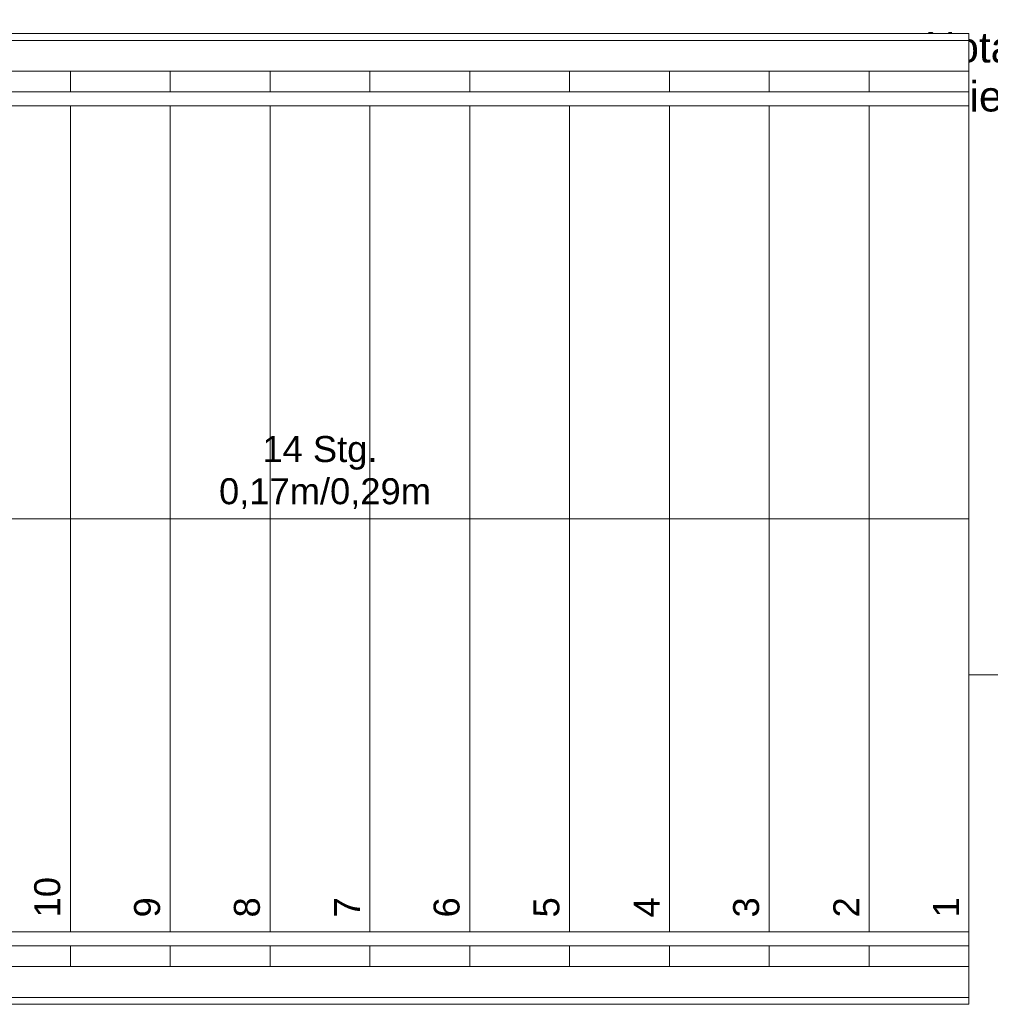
# Model space of a CAD drawing. Header units: metres. Extents: x -180 to 4, y -47 to 4.
# Tile 144 of 256: x -90 to -87, y -43 to -40. Entities that reach past the tile are written whole.
import ezdxf

# ---------------------------------------------------------------- set-up
doc = ezdxf.new("R2010")
doc.units = ezdxf.units.M
doc.header["$LTSCALE"] = 0.05
for name, pattern in [('9201', [3, 2, -1]), ('Dash Style-1', [1.999894, 0.999947, -0.999947]), ('ISO-02 Strichlinie', [3.81, 3.048, -0.762]), ('Linienart-1', [2.116328, 1.058164, -1.058164])]:
    doc.linetypes.add(name, pattern=pattern)
for name, color, linetype, lineweight, true_color in [('30 -35 Decken- 2.2 Treppen Außen', 7, 'Continuous', 9, 0x009999), ('30 -36 Dächer- 4 Dachbekleidungen', 7, 'Continuous', 9, 0xccccff), ('70 -72 Beschriftung- 1 Beschriftung allgemein', 7, 'Continuous', 9, 0xff6633), ('70 -72 Beschriftung- 7 Detailverweise', 7, 'Continuous', 9, 0x00dd00)]:
    doc.layers.add(name, color=color, linetype=linetype, lineweight=lineweight, true_color=true_color)
doc.layers.add('40 -41 Abwasser_Wasser_Gas- 2 Wasser-1', color=7, linetype='Continuous', lineweight=15)
doc.layers.add('Keine', color=7, linetype='Continuous', lineweight=9)
doc.styles.add('Arial', font='arial.ttf')

# ---------------------------------------------------------------- blocks, each defined once
blk = doc.blocks.new('Gruppe-132')
at = {"layer": '70 -72 Beschriftung- 1 Beschriftung allgemein', "linetype": 'Continuous', "lineweight": 0}
blk.add_hatch(color=30, dxfattribs=at).paths.add_polyline_path([(-87.0452, -40.0886), (-87.046, -40.0916), (-87.0468, -40.0886)])
at = {"layer": '70 -72 Beschriftung- 1 Beschriftung allgemein', "lineweight": 5, "flags": 128}
blk.add_lwpolyline([(-87.0452, -40.0886), (-87.046, -40.0916), (-87.0468, -40.0886)], close=True, dxfattribs=at)
at = {"layer": '70 -72 Beschriftung- 1 Beschriftung allgemein', "insert": (-87.046, -40.1332), "char_height": 0.088103, "attachment_point": 2, "line_spacing_factor": 0.969685, "style": 'Arial'}
blk.add_mtext('Notablauf\\PSpeier DN70', dxfattribs=at)
at = {"color": 255}
blk.add_wipeout([(-87.0893, -39.552), (-87.0866, -39.5479), (-87.0836, -39.5441), (-87.0802, -39.5405), (-87.0764, -39.5374), (-87.0724, -39.5346), (-87.0681, -39.5322), (-87.0636, -39.5302), (-87.0589, -39.5287), (-87.0541, -39.5277), (-87.0493, -39.5271), (-87.0444, -39.5271), (-87.0395, -39.5275), (-87.0346, -39.5283), (-87.0299, -39.5297), (-87.0254, -39.5315), (-87.021, -39.5337), (-87.0169, -39.5364), (-87.013, -39.5394), (-87.0095, -39.5429), (-87.0063, -39.5466), (-87.0035, -39.5506), (-87.0012, -39.5549), (-86.9992, -39.5594), (-86.9977, -39.5641), (-86.9967, -39.5689), (-86.9961, -39.5738), (-86.996, -39.5787), (-86.9964, -39.5836), (-86.9973, -39.5884), (-86.9987, -39.5931), (-87.0005, -39.5977), (-87.0027, -39.602), (-87.0054, -39.6062), (-87.0084, -39.61), (-87.0118, -39.6135), (-87.0156, -39.6167), (-87.0196, -39.6195), (-87.0239, -39.6219), (-87.0284, -39.6238), (-87.0331, -39.6253), (-87.0379, -39.6264), (-87.0427, -39.6269), (-87.0476, -39.627), (-87.0525, -39.6266), (-87.0574, -39.6257), (-87.0621, -39.6244), (-87.0666, -39.6226), (-87.071, -39.6203), (-87.0751, -39.6177), (-87.079, -39.6146), (-87.0825, -39.6112), (-87.0857, -39.6075), (-87.0885, -39.6034), (-87.0908, -39.5992), (-87.0928, -39.5947), (-87.0943, -39.59), (-87.0953, -39.5852), (-87.0959, -39.5803), (-87.096, -39.5754), (-87.0956, -39.5705), (-87.0947, -39.5657), (-87.0933, -39.561), (-87.0915, -39.5564)], dxfattribs=at).dxf.layer = '40 -41 Abwasser_Wasser_Gas- 2 Wasser-1'
at = {"layer": '40 -41 Abwasser_Wasser_Gas- 2 Wasser-1', "flags": 128}
blk.add_lwpolyline([(-87.0893, -39.552), (-87.0866, -39.5479), (-87.0836, -39.5441), (-87.0802, -39.5405), (-87.0764, -39.5374), (-87.0724, -39.5346), (-87.0681, -39.5322), (-87.0636, -39.5302), (-87.0589, -39.5287), (-87.0541, -39.5277), (-87.0493, -39.5271), (-87.0444, -39.5271), (-87.0395, -39.5275), (-87.0346, -39.5283), (-87.0299, -39.5297), (-87.0254, -39.5315), (-87.021, -39.5337), (-87.0169, -39.5364), (-87.013, -39.5394), (-87.0095, -39.5429), (-87.0063, -39.5466), (-87.0035, -39.5506), (-87.0012, -39.5549), (-86.9992, -39.5594), (-86.9977, -39.5641), (-86.9967, -39.5689), (-86.9961, -39.5738), (-86.996, -39.5787), (-86.9964, -39.5836), (-86.9973, -39.5884), (-86.9987, -39.5931), (-87.0005, -39.5977), (-87.0027, -39.602), (-87.0054, -39.6062), (-87.0084, -39.61), (-87.0118, -39.6135), (-87.0156, -39.6167), (-87.0196, -39.6195), (-87.0239, -39.6219), (-87.0284, -39.6238), (-87.0331, -39.6253), (-87.0379, -39.6264), (-87.0427, -39.6269), (-87.0476, -39.627), (-87.0525, -39.6266), (-87.0574, -39.6257), (-87.0621, -39.6244), (-87.0666, -39.6226), (-87.071, -39.6203), (-87.0751, -39.6177), (-87.079, -39.6146), (-87.0825, -39.6112), (-87.0857, -39.6075), (-87.0885, -39.6034), (-87.0908, -39.5992), (-87.0928, -39.5947), (-87.0943, -39.59), (-87.0953, -39.5852), (-87.0959, -39.5803), (-87.096, -39.5754), (-87.0956, -39.5705), (-87.0947, -39.5657), (-87.0933, -39.561), (-87.0915, -39.5564)], close=True, dxfattribs=at)
at = {"layer": '70 -72 Beschriftung- 1 Beschriftung allgemein'}
blk.add_line((-87.046, -39.577), (-87.046, -40.0916), dxfattribs=at)
blk = doc.blocks.new('Gruppe-198')
at = {"layer": '70 -72 Beschriftung- 7 Detailverweise', "transparency": 33554687}
for q in [(-87.5139, -42), (-86.5245, -42)]:
    blk.add_line((-87.1595, -42), q, dxfattribs=at)
at = {"color": 255}
blk.add_wipeout([(-96.221, -40.307), (-96.571, -40.307), (-96.571, -39.702), (-75.091, -39.702), (-75.091, -39.662), (-96.611, -39.662), (-96.611, -40.347), (-96.221, -40.347)], dxfattribs=at).dxf.layer = '30 -36 Dächer- 4 Dachbekleidungen'
blk.add_wipeout([(-96.221, -40.157), (-96.421, -40.157), (-96.421, -39.852), (-75.091, -39.852), (-75.091, -39.762), (-96.511, -39.762), (-96.511, -40.247), (-96.221, -40.247)], dxfattribs=at).dxf.layer = '30 -36 Dächer- 4 Dachbekleidungen'
at = {"layer": '40 -41 Abwasser_Wasser_Gas- 2 Wasser-1', "color": 7}
blk.add_blockref('Gruppe-132', (0, 0), dxfattribs=at)
blk = doc.blocks.new('Gruppe-1816')
at = {"color": 255, "lineweight": 5}
blk.add_wipeout([(-87.181, -40.247), (-87.471, -40.247), (-87.471, -42.847), (-87.181, -42.847)], dxfattribs=at).dxf.layer = '30 -35 Decken- 2.2 Treppen Außen'
blk.add_wipeout([(-87.471, -40.247), (-87.761, -40.247), (-87.761, -42.847), (-87.471, -42.847)], dxfattribs=at).dxf.layer = '30 -35 Decken- 2.2 Treppen Außen'
blk.add_wipeout([(-87.761, -40.247), (-88.051, -40.247), (-88.051, -42.847), (-87.761, -42.847)], dxfattribs=at).dxf.layer = '30 -35 Decken- 2.2 Treppen Außen'
blk.add_wipeout([(-88.051, -40.247), (-88.341, -40.247), (-88.341, -42.847), (-88.051, -42.847)], dxfattribs=at).dxf.layer = '30 -35 Decken- 2.2 Treppen Außen'
blk.add_wipeout([(-88.341, -40.247), (-88.631, -40.247), (-88.631, -42.847), (-88.341, -42.847)], dxfattribs=at).dxf.layer = '30 -35 Decken- 2.2 Treppen Außen'
blk.add_wipeout([(-88.631, -40.247), (-88.921, -40.247), (-88.921, -42.847), (-88.631, -42.847)], dxfattribs=at).dxf.layer = '30 -35 Decken- 2.2 Treppen Außen'
blk.add_wipeout([(-88.921, -40.247), (-89.211, -40.247), (-89.211, -42.847), (-88.921, -42.847)], dxfattribs=at).dxf.layer = '30 -35 Decken- 2.2 Treppen Außen'
blk.add_wipeout([(-89.211, -40.247), (-89.501, -40.247), (-89.501, -42.847), (-89.211, -42.847)], dxfattribs=at).dxf.layer = '30 -35 Decken- 2.2 Treppen Außen'
blk.add_wipeout([(-89.501, -40.247), (-89.791, -40.247), (-89.791, -42.847), (-89.501, -42.847)], dxfattribs=at).dxf.layer = '30 -35 Decken- 2.2 Treppen Außen'
blk.add_wipeout([(-89.791, -40.247), (-90.081, -40.247), (-90.081, -42.847), (-89.791, -42.847)], dxfattribs=at).dxf.layer = '30 -35 Decken- 2.2 Treppen Außen'
blk = doc.blocks.new('Gruppe-1819')
at = {"layer": '30 -35 Decken- 2.2 Treppen Außen', "color": 7}
for p, q in [((-89.791, -40.247), (-89.791, -42.847)), ((-89.501, -40.247), (-89.501, -42.847)), ((-89.211, -40.247), (-89.211, -42.847)), ((-88.921, -40.247), (-88.921, -42.847)), ((-88.631, -40.247), (-88.631, -42.847)), ((-88.341, -40.247), (-88.341, -42.847)), ((-88.051, -40.247), (-88.051, -42.847)), ((-87.761, -40.247), (-87.761, -42.847)), ((-87.471, -40.247), (-87.471, -42.847)), ((-87.181, -40.247), (-87.181, -42.847))]:
    blk.add_line(p, q, dxfattribs=at)
at = {"layer": '30 -35 Decken- 2.2 Treppen Außen', "color": 7, "flags": 128}
for points in [[(-89.791, -40.247), (-90.081, -40.247)], [(-89.501, -40.247), (-89.791, -40.247)], [(-89.211, -40.247), (-89.501, -40.247)], [(-88.921, -40.247), (-89.211, -40.247)], [(-88.631, -40.247), (-88.921, -40.247)], [(-88.341, -40.247), (-88.631, -40.247)], [(-88.051, -40.247), (-88.341, -40.247)], [(-87.761, -40.247), (-88.051, -40.247)], [(-87.471, -40.247), (-87.761, -40.247)], [(-87.181, -40.247), (-87.471, -40.247)], [(-89.791, -42.847), (-90.081, -42.847)], [(-89.501, -42.847), (-89.791, -42.847)], [(-89.211, -42.847), (-89.501, -42.847)], [(-88.921, -42.847), (-89.211, -42.847)], [(-88.631, -42.847), (-88.921, -42.847)], [(-88.341, -42.847), (-88.631, -42.847)], [(-88.051, -42.847), (-88.341, -42.847)], [(-87.761, -42.847), (-88.051, -42.847)], [(-87.471, -42.847), (-87.761, -42.847)], [(-87.181, -42.847), (-87.471, -42.847)]]:
    blk.add_lwpolyline(points, dxfattribs=at)
blk = doc.blocks.new('Gruppe-1822')
at = {"layer": '30 -35 Decken- 2.2 Treppen Außen', "color": 7, "flags": 128}
blk.add_lwpolyline([(-87.181, -41.547), (-96.221, -41.547)], dxfattribs=at)
blk = doc.blocks.new('Gruppe-1823')
at = {"color": 255}
for points in [[(-96.221, -40.247), (-87.181, -40.247), (-87.181, -40.137), (-96.221, -40.137)], [(-96.221, -42.957), (-87.181, -42.957), (-87.181, -42.847), (-96.221, -42.847)]]:
    blk.add_wipeout(points, dxfattribs=at).dxf.layer = '30 -35 Decken- 2.2 Treppen Außen'
at = {"layer": '30 -35 Decken- 2.2 Treppen Außen', "color": 7, "flags": 128}
for points in [[(-96.221, -40.247), (-87.181, -40.247), (-87.181, -40.137), (-96.221, -40.137)], [(-96.221, -42.957), (-87.181, -42.957), (-87.181, -42.847), (-96.221, -42.847)]]:
    blk.add_lwpolyline(points, close=True, dxfattribs=at)
blk = doc.blocks.new('Gruppe-1824')
at = {"color": 255}
blk.add_wipeout([(-87.181, -42.747), (-96.221, -42.747), (-96.221, -42.787), (-87.181, -42.787)], dxfattribs=at).dxf.layer = '30 -35 Decken- 2.2 Treppen Außen'
at = {"layer": '30 -35 Decken- 2.2 Treppen Außen', "color": 7, "flags": 128}
blk.add_lwpolyline([(-87.181, -42.747), (-96.221, -42.747), (-96.221, -42.787), (-87.181, -42.787)], close=True, dxfattribs=at)
blk = doc.blocks.new('Gruppe-1825')
at = {"color": 255}
blk.add_wipeout([(-87.181, -42.847), (-96.221, -42.847), (-96.221, -42.937), (-87.181, -42.937)], dxfattribs=at).dxf.layer = '30 -35 Decken- 2.2 Treppen Außen'
at = {"layer": '30 -35 Decken- 2.2 Treppen Außen', "color": 7, "flags": 128}
blk.add_lwpolyline([(-87.181, -42.847), (-96.221, -42.847), (-96.221, -42.937), (-87.181, -42.937)], close=True, dxfattribs=at)
blk = doc.blocks.new('Gruppe-1826')
at = {"color": 255}
blk.add_wipeout([(-87.181, -40.347), (-96.221, -40.347), (-96.221, -40.307), (-87.181, -40.307)], dxfattribs=at).dxf.layer = '30 -35 Decken- 2.2 Treppen Außen'
at = {"layer": '30 -35 Decken- 2.2 Treppen Außen', "color": 7, "flags": 128}
blk.add_lwpolyline([(-87.181, -40.347), (-96.221, -40.347), (-96.221, -40.307), (-87.181, -40.307)], close=True, dxfattribs=at)
blk = doc.blocks.new('Gruppe-1827')
at = {"color": 255}
blk.add_wipeout([(-87.181, -40.247), (-96.221, -40.247), (-96.221, -40.157), (-87.181, -40.157)], dxfattribs=at).dxf.layer = '30 -35 Decken- 2.2 Treppen Außen'
at = {"layer": '30 -35 Decken- 2.2 Treppen Außen', "color": 7, "flags": 128}
blk.add_lwpolyline([(-87.181, -40.247), (-96.221, -40.247), (-96.221, -40.157), (-87.181, -40.157)], close=True, dxfattribs=at)
blk = doc.blocks.new('Gruppe-1828')
at = {"layer": '30 -35 Decken- 2.2 Treppen Außen', "color": 7, "insert": (-89.066, -41.5185), "char_height": 0.075516, "attachment_point": 8, "rotation": 0.001, "line_spacing_factor": 0.973705, "style": 'Arial'}
blk.add_mtext('14 Stg.\\P 0,17m/0,29m', dxfattribs=at)
blk = doc.blocks.new('Gruppe-1830')
at = {"layer": '30 -35 Decken- 2.2 Treppen Außen', "color": 7, "attachment_point": 9, "rotation": 90.001, "line_spacing_factor": 0.973705, "style": 'Arial'}
for s, insert, char_height in [('10', (-89.8195, -42.5872), 0.07552), ('9', (-89.5295, -42.6461), 0.0755), ('8', (-89.2395, -42.6461), 0.0755), ('7', (-88.9495, -42.6461), 0.0755), ('6', (-88.6595, -42.6461), 0.0755), ('5', (-88.3695, -42.6461), 0.0755), ('4', (-88.0795, -42.6461), 0.0755), ('3', (-87.7895, -42.6461), 0.0755), ('2', (-87.4995, -42.6461), 0.0755), ('1', (-87.2095, -42.6461), 0.0755)]:
    blk.add_mtext(s, dxfattribs=dict(at, insert=insert, char_height=char_height))
blk = doc.blocks.new('Gruppe-1831')
at = {"layer": '30 -35 Decken- 2.2 Treppen Außen', "color": 7}
blk.add_blockref('Gruppe-1816', (0, 0), dxfattribs=at)
for name in ['Gruppe-1819', 'Gruppe-1822']:
    blk.add_blockref(name, (0, 0), dxfattribs=at)
blk.add_blockref('Gruppe-1823', (0, 0), dxfattribs=at)
for name in ['Gruppe-1827', 'Gruppe-1826', 'Gruppe-1828', 'Gruppe-1830', 'Gruppe-1824', 'Gruppe-1825']:
    blk.add_blockref(name, (0, 0), dxfattribs=at)
blk = doc.blocks.new('Gruppe-1832')
at = {"layer": '30 -35 Decken- 2.2 Treppen Außen', "color": 7, "transparency": 33554687}
blk.add_blockref('Gruppe-1831', (0, 0), dxfattribs=at)
blk = doc.blocks.new('Gruppe-1833')
at = {"layer": '30 -35 Decken- 2.2 Treppen Außen', "color": 7, "transparency": 33554687}
blk.add_blockref('Gruppe-1832', (0, 0), dxfattribs=at)
at = {"layer": '30 -35 Decken- 2.2 Treppen Außen', "color": 0, "flags": 1}
for tag in ['prm0_value', 'prm1_value', 'prm2_value', 'prm3_value', 'prm4_value', 'prm5_value', 'prm6_value', 'prm7_value', 'prm8_value', 'IFC_UUID', 'instanceID', 'prm0_name', 'prm0_type', 'prm1_name', 'prm1_type', 'prm2_name', 'prm2_type', 'prm3_name', 'prm3_type', 'prm4_name', 'prm4_type', 'prm5_name', 'prm5_type', 'prm6_name', 'prm6_type', 'prm7_name', 'prm7_type', 'prm8_name', 'prm8_type']:
    blk.add_attdef(tag, (-96.3677, -42.957), '', height=0.00018, dxfattribs=at)
blk = doc.blocks.new('_Dach_2D (2D)')
at = {"layer": '70 -72 Beschriftung- 1 Beschriftung allgemein', "color": 7}
blk.add_blockref('Gruppe-198', (0, 0), dxfattribs=at)
at = {"layer": '30 -35 Decken- 2.2 Treppen Außen', "transparency": 33554687}
blk.add_blockref('Gruppe-1833', (0, 0), dxfattribs=at)
blk = doc.blocks.new('Gruppe-2113')
at = {"color": 255, "linetype": '9201', "lineweight": 5, "transparency": 33554508}
blk.add_wipeout([(-88.631, -40.8649), (-88.4997, -40.247), (-88.631, -40.247)], dxfattribs=at).dxf.layer = '30 -35 Decken- 2.2 Treppen Außen'
blk.add_wipeout([(-88.921, -42.2292), (-88.631, -40.8649), (-88.631, -40.247), (-88.921, -40.247)], dxfattribs=at).dxf.layer = '30 -35 Decken- 2.2 Treppen Außen'
blk.add_wipeout([(-89.211, -42.847), (-89.0523, -42.847), (-88.921, -42.2292), (-88.921, -40.247), (-89.211, -40.247)], dxfattribs=at).dxf.layer = '30 -35 Decken- 2.2 Treppen Außen'
blk.add_wipeout([(-89.211, -40.247), (-89.501, -40.247), (-89.501, -42.847), (-89.211, -42.847)], dxfattribs=at).dxf.layer = '30 -35 Decken- 2.2 Treppen Außen'
blk.add_wipeout([(-89.501, -40.247), (-89.791, -40.247), (-89.791, -42.847), (-89.501, -42.847)], dxfattribs=at).dxf.layer = '30 -35 Decken- 2.2 Treppen Außen'
blk.add_wipeout([(-89.791, -40.247), (-90.081, -40.247), (-90.081, -42.847), (-89.791, -42.847)], dxfattribs=at).dxf.layer = '30 -35 Decken- 2.2 Treppen Außen'
blk.add_wipeout([(-90.081, -40.247), (-90.371, -40.247), (-90.371, -42.847), (-90.081, -42.847)], dxfattribs=at).dxf.layer = '30 -35 Decken- 2.2 Treppen Außen'
blk.add_wipeout([(-90.371, -40.247), (-90.661, -40.247), (-90.661, -42.847), (-90.371, -42.847)], dxfattribs=at).dxf.layer = '30 -35 Decken- 2.2 Treppen Außen'
blk.add_wipeout([(-90.661, -40.247), (-90.951, -40.247), (-90.951, -42.847), (-90.661, -42.847)], dxfattribs=at).dxf.layer = '30 -35 Decken- 2.2 Treppen Außen'
blk = doc.blocks.new('Gruppe-2116')
at = {"color": 255, "lineweight": 5}
blk.add_wipeout([(-87.181, -40.247), (-87.471, -40.247), (-87.471, -42.847), (-87.181, -42.847)], dxfattribs=at).dxf.layer = '30 -35 Decken- 2.2 Treppen Außen'
blk.add_wipeout([(-87.471, -40.247), (-87.761, -40.247), (-87.761, -42.847), (-87.471, -42.847)], dxfattribs=at).dxf.layer = '30 -35 Decken- 2.2 Treppen Außen'
blk.add_wipeout([(-87.761, -40.247), (-88.051, -40.247), (-88.051, -42.847), (-87.761, -42.847)], dxfattribs=at).dxf.layer = '30 -35 Decken- 2.2 Treppen Außen'
blk.add_wipeout([(-88.051, -40.247), (-88.341, -40.247), (-88.341, -42.847), (-88.051, -42.847)], dxfattribs=at).dxf.layer = '30 -35 Decken- 2.2 Treppen Außen'
blk.add_wipeout([(-88.341, -40.247), (-88.4997, -40.247), (-88.631, -40.8649), (-88.631, -42.847), (-88.341, -42.847)], dxfattribs=at).dxf.layer = '30 -35 Decken- 2.2 Treppen Außen'
blk.add_wipeout([(-88.631, -40.8649), (-88.921, -42.2292), (-88.921, -42.847), (-88.631, -42.847)], dxfattribs=at).dxf.layer = '30 -35 Decken- 2.2 Treppen Außen'
blk.add_wipeout([(-88.921, -42.2292), (-89.0523, -42.847), (-88.921, -42.847)], dxfattribs=at).dxf.layer = '30 -35 Decken- 2.2 Treppen Außen'
blk = doc.blocks.new('Gruppe-2117')
at = {"layer": '30 -35 Decken- 2.2 Treppen Außen', "linetype": '9201', "lineweight": 9, "transparency": 33554508}
for p, q in [((-90.661, -40.247), (-90.661, -42.847)), ((-90.371, -40.247), (-90.371, -42.847)), ((-90.081, -40.247), (-90.081, -42.847)), ((-89.791, -40.247), (-89.791, -42.847)), ((-89.501, -40.247), (-89.501, -42.847)), ((-89.211, -40.247), (-89.211, -42.847)), ((-89.211, -40.247), (-89.211, -42.847)), ((-88.921, -40.247), (-88.921, -42.2292)), ((-88.631, -40.247), (-88.631, -40.8649))]:
    blk.add_line(p, q, dxfattribs=at)
at = {"layer": '30 -35 Decken- 2.2 Treppen Außen', "linetype": '9201', "lineweight": 9, "transparency": 33554508, "flags": 128}
for points in [[(-90.661, -40.247), (-90.951, -40.247)], [(-90.371, -40.247), (-90.661, -40.247)], [(-90.081, -40.247), (-90.371, -40.247)], [(-89.791, -40.247), (-90.081, -40.247)], [(-89.501, -40.247), (-89.791, -40.247)], [(-89.211, -40.247), (-89.501, -40.247)], [(-88.921, -40.247), (-89.211, -40.247)], [(-88.631, -40.247), (-88.921, -40.247)], [(-88.4997, -40.247), (-88.631, -40.247)], [(-90.661, -42.847), (-90.951, -42.847)], [(-90.371, -42.847), (-90.661, -42.847)], [(-90.081, -42.847), (-90.371, -42.847)], [(-89.791, -42.847), (-90.081, -42.847)], [(-89.501, -42.847), (-89.791, -42.847)], [(-89.211, -42.847), (-89.501, -42.847)], [(-89.211, -42.847), (-89.0523, -42.847)]]:
    blk.add_lwpolyline(points, dxfattribs=at)
blk = doc.blocks.new('Gruppe-2120')
at = {"layer": '30 -35 Decken- 2.2 Treppen Außen'}
for p, q in [((-88.341, -42.847), (-88.341, -40.247)), ((-88.051, -40.247), (-88.051, -42.847)), ((-87.761, -40.247), (-87.761, -42.847)), ((-87.471, -40.247), (-87.471, -42.847)), ((-87.181, -40.247), (-87.181, -42.847)), ((-88.631, -40.8649), (-88.631, -42.847)), ((-88.921, -42.2292), (-88.921, -42.847))]:
    blk.add_line(p, q, dxfattribs=at)
at = {"layer": '30 -35 Decken- 2.2 Treppen Außen', "flags": 128}
for points in [[(-88.341, -40.247), (-88.4997, -40.247)], [(-88.051, -40.247), (-88.341, -40.247)], [(-87.761, -40.247), (-88.051, -40.247)], [(-87.471, -40.247), (-87.761, -40.247)], [(-87.181, -40.247), (-87.471, -40.247)], [(-89.0523, -42.847), (-88.921, -42.847)], [(-88.921, -42.847), (-88.631, -42.847)], [(-88.631, -42.847), (-88.341, -42.847)], [(-88.051, -42.847), (-88.341, -42.847)], [(-87.761, -42.847), (-88.051, -42.847)], [(-87.471, -42.847), (-87.761, -42.847)], [(-87.181, -42.847), (-87.471, -42.847)]]:
    blk.add_lwpolyline(points, dxfattribs=at)
blk = doc.blocks.new('Gruppe-2121')
at = {"layer": '30 -35 Decken- 2.2 Treppen Außen', "flags": 128}
blk.add_lwpolyline([(-87.181, -41.547), (-88.776, -41.547)], dxfattribs=at)
blk = doc.blocks.new('Gruppe-2122')
at = {"layer": '30 -35 Decken- 2.2 Treppen Außen', "linetype": 'ISO-02 Strichlinie', "lineweight": 9, "transparency": 33554508, "flags": 128}
blk.add_lwpolyline([(-88.776, -41.547), (-96.221, -41.547)], dxfattribs=at)
blk = doc.blocks.new('Gruppe-2123')
at = {"color": 255}
for points in [[(-88.4997, -40.247), (-87.181, -40.247), (-87.181, -40.137), (-88.4763, -40.137)], [(-89.0757, -42.957), (-87.181, -42.957), (-87.181, -42.847), (-89.0523, -42.847)]]:
    blk.add_wipeout(points, dxfattribs=at).dxf.layer = '30 -35 Decken- 2.2 Treppen Außen'
at = {"layer": '30 -35 Decken- 2.2 Treppen Außen', "flags": 128}
for points in [[(-88.4997, -40.247), (-87.181, -40.247), (-87.181, -40.137), (-88.4763, -40.137)], [(-89.0757, -42.957), (-87.181, -42.957), (-87.181, -42.847), (-89.0523, -42.847)]]:
    blk.add_lwpolyline(points, dxfattribs=at)
blk = doc.blocks.new('Gruppe-2124')
at = {"layer": '30 -35 Decken- 2.2 Treppen Außen', "linetype": 'Dash Style-1', "lineweight": 9, "transparency": 33554508, "flags": 128}
for points in [[(-88.4763, -40.137), (-96.221, -40.137), (-96.221, -40.247), (-88.4997, -40.247)], [(-89.0523, -42.847), (-96.221, -42.847), (-96.221, -42.957), (-89.0757, -42.957)]]:
    blk.add_lwpolyline(points, dxfattribs=at)
blk = doc.blocks.new('Gruppe-2125')
at = {"color": 255}
blk.add_wipeout([(-89.0311, -42.747), (-87.181, -42.747), (-87.181, -42.787), (-89.0396, -42.787)], dxfattribs=at).dxf.layer = '30 -35 Decken- 2.2 Treppen Außen'
at = {"layer": '30 -35 Decken- 2.2 Treppen Außen', "flags": 128}
blk.add_lwpolyline([(-89.0311, -42.747), (-87.181, -42.747), (-87.181, -42.787), (-89.0396, -42.787)], dxfattribs=at)
blk = doc.blocks.new('Gruppe-2126')
at = {"color": 255, "linetype": 'Linienart-1'}
blk.add_wipeout([(-89.0396, -42.787), (-96.221, -42.787), (-96.221, -42.747), (-89.0311, -42.747)], dxfattribs=at).dxf.layer = '30 -35 Decken- 2.2 Treppen Außen'
at = {"layer": '30 -35 Decken- 2.2 Treppen Außen', "linetype": 'Linienart-1', "flags": 128}
blk.add_lwpolyline([(-89.0396, -42.787), (-96.221, -42.787), (-96.221, -42.747), (-89.0311, -42.747)], dxfattribs=at)
blk = doc.blocks.new('Gruppe-2127')
at = {"color": 255}
blk.add_wipeout([(-89.0523, -42.847), (-87.181, -42.847), (-87.181, -42.937), (-89.0715, -42.937)], dxfattribs=at).dxf.layer = '30 -35 Decken- 2.2 Treppen Außen'
at = {"layer": '30 -35 Decken- 2.2 Treppen Außen', "flags": 128}
blk.add_lwpolyline([(-89.0523, -42.847), (-87.181, -42.847), (-87.181, -42.937), (-89.0715, -42.937)], dxfattribs=at)
blk = doc.blocks.new('Gruppe-2128')
at = {"color": 255, "linetype": 'Linienart-1'}
blk.add_wipeout([(-89.0715, -42.937), (-96.221, -42.937), (-96.221, -42.847), (-89.0523, -42.847)], dxfattribs=at).dxf.layer = '30 -35 Decken- 2.2 Treppen Außen'
at = {"layer": '30 -35 Decken- 2.2 Treppen Außen', "linetype": 'Linienart-1', "flags": 128}
blk.add_lwpolyline([(-89.0715, -42.937), (-96.221, -42.937), (-96.221, -42.847), (-89.0523, -42.847)], dxfattribs=at)
blk = doc.blocks.new('Gruppe-2129')
at = {"color": 255}
blk.add_wipeout([(-88.5209, -40.347), (-87.181, -40.347), (-87.181, -40.307), (-88.5124, -40.307)], dxfattribs=at).dxf.layer = '30 -35 Decken- 2.2 Treppen Außen'
at = {"layer": '30 -35 Decken- 2.2 Treppen Außen', "flags": 128}
blk.add_lwpolyline([(-88.5209, -40.347), (-87.181, -40.347), (-87.181, -40.307), (-88.5124, -40.307)], dxfattribs=at)
blk = doc.blocks.new('Gruppe-2130')
at = {"color": 255, "linetype": 'Linienart-1'}
blk.add_wipeout([(-88.5124, -40.307), (-96.221, -40.307), (-96.221, -40.347), (-88.5209, -40.347)], dxfattribs=at).dxf.layer = '30 -35 Decken- 2.2 Treppen Außen'
at = {"layer": '30 -35 Decken- 2.2 Treppen Außen', "linetype": 'Linienart-1', "flags": 128}
blk.add_lwpolyline([(-88.5124, -40.307), (-96.221, -40.307), (-96.221, -40.347), (-88.5209, -40.347)], dxfattribs=at)
blk = doc.blocks.new('Gruppe-2131')
at = {"color": 255}
blk.add_wipeout([(-88.4997, -40.247), (-87.181, -40.247), (-87.181, -40.157), (-88.4805, -40.157)], dxfattribs=at).dxf.layer = '30 -35 Decken- 2.2 Treppen Außen'
at = {"layer": '30 -35 Decken- 2.2 Treppen Außen', "flags": 128}
blk.add_lwpolyline([(-88.4997, -40.247), (-87.181, -40.247), (-87.181, -40.157), (-88.4805, -40.157)], dxfattribs=at)
blk = doc.blocks.new('Gruppe-2132')
at = {"color": 255, "linetype": 'Linienart-1'}
blk.add_wipeout([(-88.4805, -40.157), (-96.221, -40.157), (-96.221, -40.247), (-88.4997, -40.247)], dxfattribs=at).dxf.layer = '30 -35 Decken- 2.2 Treppen Außen'
at = {"layer": '30 -35 Decken- 2.2 Treppen Außen', "linetype": 'Linienart-1', "flags": 128}
blk.add_lwpolyline([(-88.4805, -40.157), (-96.221, -40.157), (-96.221, -40.247), (-88.4997, -40.247)], dxfattribs=at)
blk = doc.blocks.new('Gruppe-2134')
at = {"layer": '30 -35 Decken- 2.2 Treppen Außen'}
blk.add_line((-88.4763, -40.137), (-89.0757, -42.957), dxfattribs=at)
blk = doc.blocks.new('Gruppe-2135')
at = {"layer": '30 -35 Decken- 2.2 Treppen Außen', "linetype": '9201'}
blk.add_line((-88.4763, -40.137), (-89.0757, -42.957), dxfattribs=at)
blk = doc.blocks.new('Gruppe-2136')
at = {"layer": '30 -35 Decken- 2.2 Treppen Außen', "insert": (-89.066, -41.5185), "char_height": 0.075516, "attachment_point": 8, "rotation": 0.001, "line_spacing_factor": 0.973705, "style": 'Arial'}
blk.add_mtext('14 Stg.\\P 0,17m/0,29m', dxfattribs=at)
blk = doc.blocks.new('Gruppe-2138')
at = {"layer": '30 -35 Decken- 2.2 Treppen Außen', "attachment_point": 9, "rotation": 90.001, "line_spacing_factor": 0.973705, "style": 'Arial'}
for s, insert, char_height in [('10', (-89.8195, -42.5872), 0.07552), ('9', (-89.5295, -42.6461), 0.0755), ('8', (-89.2395, -42.6461), 0.0755), ('7', (-88.9495, -42.6461), 0.0755), ('6', (-88.6595, -42.6461), 0.0755), ('5', (-88.3695, -42.6461), 0.0755), ('4', (-88.0795, -42.6461), 0.0755), ('3', (-87.7895, -42.6461), 0.0755), ('2', (-87.4995, -42.6461), 0.0755), ('1', (-87.2095, -42.6461), 0.0755)]:
    blk.add_mtext(s, dxfattribs=dict(at, insert=insert, char_height=char_height))
blk = doc.blocks.new('Gruppe-2139')
at = {"layer": '30 -35 Decken- 2.2 Treppen Außen', "transparency": 33554508}
blk.add_blockref('Gruppe-2113', (0, 0), dxfattribs=at)
at = {"layer": '30 -35 Decken- 2.2 Treppen Außen'}
blk.add_blockref('Gruppe-2116', (0, 0), dxfattribs=at)
at = {"layer": '30 -35 Decken- 2.2 Treppen Außen', "transparency": 33554508}
for name in ['Gruppe-2117', 'Gruppe-2122']:
    blk.add_blockref(name, (0, 0), dxfattribs=at)
at = {"layer": '30 -35 Decken- 2.2 Treppen Außen'}
for name in ['Gruppe-2120', 'Gruppe-2121']:
    blk.add_blockref(name, (0, 0), dxfattribs=at)
blk.add_blockref('Gruppe-2123', (0, 0), dxfattribs=at)
at = {"layer": '30 -35 Decken- 2.2 Treppen Außen', "transparency": 33554508}
blk.add_blockref('Gruppe-2124', (0, 0), dxfattribs=at)
at = {"layer": '30 -35 Decken- 2.2 Treppen Außen'}
for name in ['Gruppe-2136', 'Gruppe-2138']:
    blk.add_blockref(name, (0, 0), dxfattribs=at)
for name in ['Gruppe-2131', 'Gruppe-2129', 'Gruppe-2125', 'Gruppe-2127']:
    blk.add_blockref(name, (0, 0), dxfattribs=at)
for name in ['Gruppe-2132', 'Gruppe-2130', 'Gruppe-2126', 'Gruppe-2128']:
    blk.add_blockref(name, (0, 0), dxfattribs=at)
for name in ['Gruppe-2134', 'Gruppe-2135']:
    blk.add_blockref(name, (0, 0), dxfattribs=at)
blk = doc.blocks.new('Gruppe-2140')
at = {"layer": '30 -35 Decken- 2.2 Treppen Außen', "color": 7, "transparency": 33554687}
blk.add_blockref('Gruppe-2139', (0, 0), dxfattribs=at)
blk = doc.blocks.new('Gruppe-2141')
at = {"layer": '30 -35 Decken- 2.2 Treppen Außen', "color": 7, "transparency": 33554687}
blk.add_blockref('Gruppe-2140', (0, 0), dxfattribs=at)
at = {"layer": '30 -35 Decken- 2.2 Treppen Außen', "color": 0, "flags": 1}
for tag in ['prm0_value', 'prm1_value', 'prm2_value', 'prm3_value', 'prm4_value', 'prm5_value', 'prm6_value', 'prm7_value', 'prm8_value', 'IFC_UUID', 'instanceID', 'prm0_name', 'prm0_type', 'prm1_name', 'prm1_type', 'prm2_name', 'prm2_type', 'prm3_name', 'prm3_type', 'prm4_name', 'prm4_type', 'prm5_name', 'prm5_type', 'prm6_name', 'prm6_type', 'prm7_name', 'prm7_type', 'prm8_name', 'prm8_type']:
    blk.add_attdef(tag, (-96.3677, -42.957), '', height=0.00018, dxfattribs=at)
blk = doc.blocks.new('_00-EG_Tragwerk (2D)')
at = {"layer": '30 -35 Decken- 2.2 Treppen Außen', "transparency": 33554687}
blk.add_blockref('Gruppe-2141', (0, 0), dxfattribs=at)
blk = doc.blocks.new('Gruppe-2317')
at = {"color": 255, "lineweight": 5}
blk.add_wipeout([(-87.181, -40.247), (-87.471, -40.247), (-87.471, -42.847), (-87.181, -42.847)], dxfattribs=at).dxf.layer = '30 -35 Decken- 2.2 Treppen Außen'
blk.add_wipeout([(-87.471, -40.247), (-87.761, -40.247), (-87.761, -42.847), (-87.471, -42.847)], dxfattribs=at).dxf.layer = '30 -35 Decken- 2.2 Treppen Außen'
blk.add_wipeout([(-87.761, -40.247), (-88.051, -40.247), (-88.051, -42.847), (-87.761, -42.847)], dxfattribs=at).dxf.layer = '30 -35 Decken- 2.2 Treppen Außen'
blk.add_wipeout([(-88.051, -40.247), (-88.341, -40.247), (-88.341, -42.847), (-88.051, -42.847)], dxfattribs=at).dxf.layer = '30 -35 Decken- 2.2 Treppen Außen'
blk.add_wipeout([(-88.341, -40.247), (-88.631, -40.247), (-88.631, -42.847), (-88.341, -42.847)], dxfattribs=at).dxf.layer = '30 -35 Decken- 2.2 Treppen Außen'
blk.add_wipeout([(-88.631, -40.247), (-88.921, -40.247), (-88.921, -42.847), (-88.631, -42.847)], dxfattribs=at).dxf.layer = '30 -35 Decken- 2.2 Treppen Außen'
blk.add_wipeout([(-88.921, -40.247), (-89.211, -40.247), (-89.211, -42.847), (-88.921, -42.847)], dxfattribs=at).dxf.layer = '30 -35 Decken- 2.2 Treppen Außen'
blk.add_wipeout([(-89.211, -40.247), (-89.501, -40.247), (-89.501, -42.847), (-89.211, -42.847)], dxfattribs=at).dxf.layer = '30 -35 Decken- 2.2 Treppen Außen'
blk.add_wipeout([(-89.501, -40.247), (-89.791, -40.247), (-89.791, -42.847), (-89.501, -42.847)], dxfattribs=at).dxf.layer = '30 -35 Decken- 2.2 Treppen Außen'
blk.add_wipeout([(-89.791, -40.247), (-90.081, -40.247), (-90.081, -42.847), (-89.791, -42.847)], dxfattribs=at).dxf.layer = '30 -35 Decken- 2.2 Treppen Außen'
blk = doc.blocks.new('Gruppe-2320')
at = {"layer": '30 -35 Decken- 2.2 Treppen Außen'}
for p, q in [((-89.791, -40.247), (-89.791, -42.847)), ((-89.501, -40.247), (-89.501, -42.847)), ((-89.211, -40.247), (-89.211, -42.847)), ((-88.921, -40.247), (-88.921, -42.847)), ((-88.631, -40.247), (-88.631, -42.847)), ((-88.341, -40.247), (-88.341, -42.847)), ((-88.051, -40.247), (-88.051, -42.847)), ((-87.761, -40.247), (-87.761, -42.847)), ((-87.471, -40.247), (-87.471, -42.847)), ((-87.181, -40.247), (-87.181, -42.847))]:
    blk.add_line(p, q, dxfattribs=at)
at = {"layer": '30 -35 Decken- 2.2 Treppen Außen', "flags": 128}
for points in [[(-89.791, -40.247), (-90.081, -40.247)], [(-89.501, -40.247), (-89.791, -40.247)], [(-89.211, -40.247), (-89.501, -40.247)], [(-88.921, -40.247), (-89.211, -40.247)], [(-88.631, -40.247), (-88.921, -40.247)], [(-88.341, -40.247), (-88.631, -40.247)], [(-88.051, -40.247), (-88.341, -40.247)], [(-87.761, -40.247), (-88.051, -40.247)], [(-87.471, -40.247), (-87.761, -40.247)], [(-87.181, -40.247), (-87.471, -40.247)], [(-89.791, -42.847), (-90.081, -42.847)], [(-89.501, -42.847), (-89.791, -42.847)], [(-89.211, -42.847), (-89.501, -42.847)], [(-88.921, -42.847), (-89.211, -42.847)], [(-88.631, -42.847), (-88.921, -42.847)], [(-88.341, -42.847), (-88.631, -42.847)], [(-88.051, -42.847), (-88.341, -42.847)], [(-87.761, -42.847), (-88.051, -42.847)], [(-87.471, -42.847), (-87.761, -42.847)], [(-87.181, -42.847), (-87.471, -42.847)]]:
    blk.add_lwpolyline(points, dxfattribs=at)
blk = doc.blocks.new('Gruppe-2323')
at = {"layer": '30 -35 Decken- 2.2 Treppen Außen', "flags": 128}
blk.add_lwpolyline([(-87.181, -41.547), (-96.221, -41.547)], dxfattribs=at)
blk = doc.blocks.new('Gruppe-2324')
at = {"color": 255}
for points in [[(-96.221, -40.247), (-87.181, -40.247), (-87.181, -40.137), (-96.221, -40.137)], [(-96.221, -42.957), (-87.181, -42.957), (-87.181, -42.847), (-96.221, -42.847)]]:
    blk.add_wipeout(points, dxfattribs=at).dxf.layer = '30 -35 Decken- 2.2 Treppen Außen'
at = {"layer": '30 -35 Decken- 2.2 Treppen Außen', "flags": 128}
for points in [[(-96.221, -40.247), (-87.181, -40.247), (-87.181, -40.137), (-96.221, -40.137)], [(-96.221, -42.957), (-87.181, -42.957), (-87.181, -42.847), (-96.221, -42.847)]]:
    blk.add_lwpolyline(points, close=True, dxfattribs=at)
blk = doc.blocks.new('Gruppe-2325')
at = {"color": 255}
blk.add_wipeout([(-87.181, -42.747), (-96.221, -42.747), (-96.221, -42.787), (-87.181, -42.787)], dxfattribs=at).dxf.layer = '30 -35 Decken- 2.2 Treppen Außen'
at = {"layer": '30 -35 Decken- 2.2 Treppen Außen', "flags": 128}
blk.add_lwpolyline([(-87.181, -42.747), (-96.221, -42.747), (-96.221, -42.787), (-87.181, -42.787)], close=True, dxfattribs=at)
blk = doc.blocks.new('Gruppe-2326')
at = {"color": 255}
blk.add_wipeout([(-87.181, -42.847), (-96.221, -42.847), (-96.221, -42.937), (-87.181, -42.937)], dxfattribs=at).dxf.layer = '30 -35 Decken- 2.2 Treppen Außen'
at = {"layer": '30 -35 Decken- 2.2 Treppen Außen', "flags": 128}
blk.add_lwpolyline([(-87.181, -42.847), (-96.221, -42.847), (-96.221, -42.937), (-87.181, -42.937)], close=True, dxfattribs=at)
blk = doc.blocks.new('Gruppe-2327')
at = {"color": 255}
blk.add_wipeout([(-87.181, -40.347), (-96.221, -40.347), (-96.221, -40.307), (-87.181, -40.307)], dxfattribs=at).dxf.layer = '30 -35 Decken- 2.2 Treppen Außen'
at = {"layer": '30 -35 Decken- 2.2 Treppen Außen', "flags": 128}
blk.add_lwpolyline([(-87.181, -40.347), (-96.221, -40.347), (-96.221, -40.307), (-87.181, -40.307)], close=True, dxfattribs=at)
blk = doc.blocks.new('Gruppe-2328')
at = {"color": 255}
blk.add_wipeout([(-87.181, -40.247), (-96.221, -40.247), (-96.221, -40.157), (-87.181, -40.157)], dxfattribs=at).dxf.layer = '30 -35 Decken- 2.2 Treppen Außen'
at = {"layer": '30 -35 Decken- 2.2 Treppen Außen', "flags": 128}
blk.add_lwpolyline([(-87.181, -40.247), (-96.221, -40.247), (-96.221, -40.157), (-87.181, -40.157)], close=True, dxfattribs=at)
blk = doc.blocks.new('Gruppe-2329')
at = {"layer": '30 -35 Decken- 2.2 Treppen Außen', "insert": (-89.066, -41.5185), "char_height": 0.075516, "attachment_point": 8, "rotation": 0.001, "line_spacing_factor": 0.973705, "style": 'Arial'}
blk.add_mtext('14 Stg.\\P 0,17m/0,29m', dxfattribs=at)
blk = doc.blocks.new('Gruppe-2331')
at = {"layer": '30 -35 Decken- 2.2 Treppen Außen', "attachment_point": 9, "rotation": 90.001, "line_spacing_factor": 0.973705, "style": 'Arial'}
for s, insert, char_height in [('10', (-89.8195, -42.5872), 0.07552), ('9', (-89.5295, -42.6461), 0.0755), ('8', (-89.2395, -42.6461), 0.0755), ('7', (-88.9495, -42.6461), 0.0755), ('6', (-88.6595, -42.6461), 0.0755), ('5', (-88.3695, -42.6461), 0.0755), ('4', (-88.0795, -42.6461), 0.0755), ('3', (-87.7895, -42.6461), 0.0755), ('2', (-87.4995, -42.6461), 0.0755), ('1', (-87.2095, -42.6461), 0.0755)]:
    blk.add_mtext(s, dxfattribs=dict(at, insert=insert, char_height=char_height))
blk = doc.blocks.new('Gruppe-2332')
at = {"layer": '30 -35 Decken- 2.2 Treppen Außen'}
blk.add_blockref('Gruppe-2317', (0, 0), dxfattribs=at)
for name in ['Gruppe-2320', 'Gruppe-2323']:
    blk.add_blockref(name, (0, 0), dxfattribs=at)
blk.add_blockref('Gruppe-2324', (0, 0), dxfattribs=at)
for name in ['Gruppe-2328', 'Gruppe-2327', 'Gruppe-2329', 'Gruppe-2331', 'Gruppe-2325', 'Gruppe-2326']:
    blk.add_blockref(name, (0, 0), dxfattribs=at)
blk = doc.blocks.new('Gruppe-2333')
at = {"layer": '30 -35 Decken- 2.2 Treppen Außen', "color": 7, "transparency": 33554687}
blk.add_blockref('Gruppe-2332', (0, 0), dxfattribs=at)
blk = doc.blocks.new('Gruppe-2334')
at = {"layer": '30 -35 Decken- 2.2 Treppen Außen', "color": 7, "transparency": 33554687}
blk.add_blockref('Gruppe-2333', (0, 0), dxfattribs=at)
at = {"layer": '30 -35 Decken- 2.2 Treppen Außen', "color": 0, "flags": 1}
for tag in ['IFC_UUID', 'instanceID']:
    blk.add_attdef(tag, (-96.3677, -42.957), '', height=0.00018, dxfattribs=at)
blk = doc.blocks.new('_01-OG1_Tragwerk (2D)')
at = {"layer": '30 -35 Decken- 2.2 Treppen Außen', "transparency": 33554687}
blk.add_blockref('Gruppe-2334', (0, 0), dxfattribs=at)

msp = doc.modelspace()

# ---------------------------------------------------------------- block references
at = {"layer": 'Keine', "color": 1}
msp.add_blockref('_Dach_2D (2D)', (0, 0), dxfattribs=at)

# ---------------------------------------------------------------- next in the draw order: block references
at = {"layer": '70 -72 Beschriftung- 7 Detailverweise', "color": 1}
msp.add_blockref('_00-EG_Tragwerk (2D)', (0, 0), dxfattribs=at)

# ---------------------------------------------------------------- next in the draw order: block references
msp.add_blockref('_01-OG1_Tragwerk (2D)', (0, 0), dxfattribs=at)

doc.saveas('drawing.dxf')
